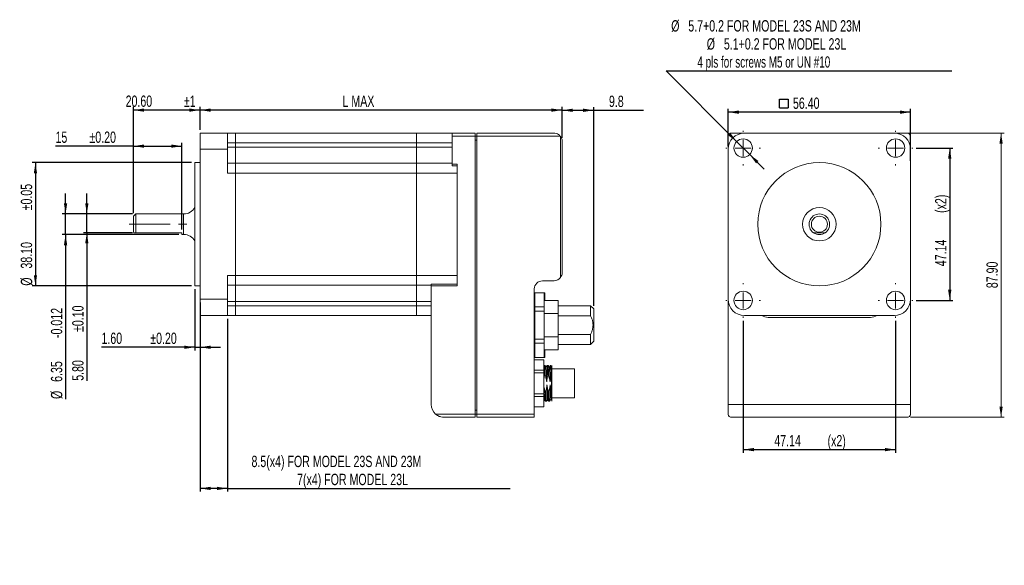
# Model space of a CAD drawing. Header units: millimetres. Extents: x 49 to 353, y 79 to 248.
import ezdxf

# ---------------------------------------------------------------- set-up
doc = ezdxf.new("R2010")
doc.units = ezdxf.units.MM
doc.linetypes.add('CENTERX2', pattern=[20.32, 12.7, -2.54, 2.54, -2.54])
doc.layers.add('FORMAT', color=7, linetype='Continuous')
doc.styles.add('SLDTEXTSTYLE0', font='TXT', dxfattribs={"width": 0.7})
doc.styles.add('SLDTEXTSTYLE1', font='TXT', dxfattribs={"width": 0.651724})
doc.dimstyles.new('SLDDIMSTYLE0', dxfattribs={"dimtxt": 3.506, "dimasz": 3.302, "dimexe": 0, "dimexo": 0.0625, "dimgap": 0.8765, "dimtad": 1, "dimrnd": 1e-09, "dimzin": 4, "dimdsep": 46, "dimtxsty": 'SLDTEXTSTYLE0', "dimsah": 1, "dimcen": 0.09, "dimadec": 0, "dimazin": 1, "dimtfac": 1, "dimtofl": 0, "dimtmove": 0, "dimatfit": 3, "dimfxl": 1, "dimfrac": 2, "dimtolj": 1, "dimtzin": 12, "dimarcsym": 0})
doc.dimstyles.new('SLDDIMSTYLE1', dxfattribs={"dimtxt": 3.506, "dimasz": 3.302, "dimexe": 0, "dimexo": 0.0625, "dimgap": 0.8765, "dimtad": 1, "dimrnd": 1e-09, "dimzin": 12, "dimdsep": 46, "dimtxsty": 'SLDTEXTSTYLE0', "dimsah": 1, "dimcen": 0.09, "dimadec": 0, "dimazin": 3, "dimtfac": 1, "dimtofl": 0, "dimtmove": 0, "dimatfit": 3, "dimfxl": 1, "dimfrac": 2, "dimtolj": 1, "dimtzin": 12, "dimarcsym": 0})
doc.dimstyles.new('SLDDIMSTYLE10', dxfattribs={"dimtxt": 3.506, "dimasz": 3.302, "dimexe": 0, "dimexo": 0.0625, "dimgap": 0.8765, "dimtad": 1, "dimdec": 1, "dimrnd": 1e-09, "dimzin": 12, "dimdsep": 46, "dimtxsty": 'SLDTEXTSTYLE0', "dimsah": 1, "dimcen": 0.09, "dimadec": 0, "dimazin": 3, "dimtfac": 1, "dimtdec": 1, "dimtofl": 0, "dimtmove": 0, "dimatfit": 3, "dimfxl": 1, "dimfrac": 2, "dimtolj": 1, "dimtzin": 12, "dimarcsym": 0})
doc.dimstyles.new('SLDDIMSTYLE2', dxfattribs={"dimtxt": 3.506, "dimasz": 3.302, "dimexe": 0, "dimexo": 0.0625, "dimgap": 0.8765, "dimtad": 0, "dimtih": 1, "dimtoh": 1, "dimrnd": 1e-09, "dimzin": 12, "dimdsep": 46, "dimtxsty": 'SLDTEXTSTYLE0', "dimsah": 1, "dimcen": 0, "dimadec": 0, "dimazin": 3, "dimtfac": 1, "dimtmove": 0, "dimatfit": 3, "dimfxl": 1, "dimfrac": 2, "dimtolj": 1, "dimtzin": 12, "dimarcsym": 0})
doc.dimstyles.new('SLDDIMSTYLE3', dxfattribs={"dimtxt": 3.506, "dimasz": 3.302, "dimexe": 0, "dimexo": 0.0625, "dimgap": 0.8765, "dimtad": 1, "dimdec": 0, "dimrnd": 1e-09, "dimzin": 12, "dimdsep": 46, "dimtxsty": 'SLDTEXTSTYLE0', "dimsah": 1, "dimcen": 0.09, "dimadec": 0, "dimazin": 3, "dimtfac": 1, "dimtdec": 0, "dimtofl": 0, "dimtmove": 0, "dimatfit": 3, "dimfxl": 1, "dimfrac": 2, "dimtolj": 1, "dimtzin": 12, "dimarcsym": 0})
doc.dimstyles.new('SLDDIMSTYLE4', dxfattribs={"dimtxt": 3.506, "dimasz": 3.302, "dimexe": 0, "dimexo": 0.0625, "dimgap": 0.8765, "dimtad": 1, "dimrnd": 1e-09, "dimzin": 12, "dimdsep": 46, "dimtxsty": 'SLDTEXTSTYLE0', "dimsah": 1, "dimcen": 0.09, "dimadec": 0, "dimazin": 3, "dimtol": 1, "dimtp": 1, "dimtm": 1, "dimtfac": 1, "dimtofl": 0, "dimtmove": 0, "dimatfit": 3, "dimfxl": 1, "dimfrac": 2, "dimtolj": 1, "dimtzin": 12, "dimarcsym": 0})
doc.dimstyles.new('SLDDIMSTYLE5', dxfattribs={"dimtxt": 3.506, "dimasz": 3.302, "dimexe": 0, "dimexo": 0.0625, "dimgap": 0.8765, "dimtad": 1, "dimrnd": 1e-09, "dimzin": 12, "dimdsep": 46, "dimtxsty": 'SLDTEXTSTYLE0', "dimsah": 1, "dimcen": 0.09, "dimadec": 0, "dimazin": 3, "dimtol": 1, "dimtp": 0.05, "dimtm": 0.05, "dimtfac": 1, "dimtofl": 0, "dimtmove": 0, "dimatfit": 3, "dimfxl": 1, "dimfrac": 2, "dimtolj": 1, "dimarcsym": 0})
doc.dimstyles.new('SLDDIMSTYLE6', dxfattribs={"dimtxt": 3.506, "dimasz": 3.302, "dimexe": 0, "dimexo": 0.0625, "dimgap": 0.8765, "dimtad": 1, "dimrnd": 1e-09, "dimzin": 12, "dimdsep": 46, "dimtxsty": 'SLDTEXTSTYLE0', "dimsah": 1, "dimcen": 0.09, "dimadec": 0, "dimazin": 3, "dimtol": 1, "dimtp": 0.2, "dimtm": 0.2, "dimtfac": 1, "dimtmove": 0, "dimatfit": 0, "dimfxl": 1, "dimfrac": 2, "dimtolj": 1, "dimtzin": 0, "dimarcsym": 0})
doc.dimstyles.new('SLDDIMSTYLE7', dxfattribs={"dimtxt": 3.506, "dimasz": 3.302, "dimexe": 0, "dimexo": 0.0625, "dimgap": 0.8765, "dimtad": 1, "dimrnd": 1e-09, "dimzin": 12, "dimdsep": 46, "dimtxsty": 'SLDTEXTSTYLE0', "dimsah": 1, "dimcen": 0.09, "dimadec": 0, "dimazin": 3, "dimtfac": 1, "dimtmove": 0, "dimatfit": 0, "dimfxl": 1, "dimfrac": 2, "dimtolj": 1, "dimtzin": 12, "dimarcsym": 0})
doc.dimstyles.new('SLDDIMSTYLE8', dxfattribs={"dimtxt": 3.506, "dimasz": 3.302, "dimexe": 0, "dimexo": 0.0625, "dimgap": 0.8765, "dimtad": 1, "dimrnd": 1e-09, "dimzin": 12, "dimdsep": 46, "dimtxsty": 'SLDTEXTSTYLE0', "dimsah": 1, "dimcen": 0.09, "dimadec": 0, "dimazin": 3, "dimtol": 1, "dimtp": 0.1, "dimtm": 0.1, "dimtfac": 1, "dimtmove": 0, "dimatfit": 0, "dimfxl": 1, "dimfrac": 2, "dimtolj": 1, "dimtzin": 0, "dimarcsym": 0})
doc.dimstyles.new('SLDDIMSTYLE9', dxfattribs={"dimtxt": 3.506, "dimasz": 3.302, "dimexe": 0, "dimexo": 0.0625, "dimgap": 0.8765, "dimtad": 1, "dimrnd": 1e-09, "dimzin": 12, "dimdsep": 46, "dimtxsty": 'SLDTEXTSTYLE0', "dimsah": 1, "dimcen": 0.09, "dimadec": 0, "dimazin": 3, "dimtol": 1, "dimtp": 0.2, "dimtm": 0.2, "dimtfac": 1, "dimtofl": 0, "dimtmove": 0, "dimatfit": 3, "dimfxl": 1, "dimfrac": 2, "dimtolj": 1, "dimtzin": 0, "dimarcsym": 0})

# ---------------------------------------------------------------- blocks, each defined once
blk = doc.blocks.new('SW_SYMBOL_MOD_BOX')
at = {"layer": 'FORMAT', "color": 0}
for p, q in [((200, 200), (200, 800)), ((200, 800), (800, 800)), ((800, 800), (800, 200)), ((200, 200), (800, 200))]:
    blk.add_line(p, q, dxfattribs=at)
blk = doc.blocks.new('_D')
at = {"layer": 'FORMAT'}
for p, q in [((267.91, 208.44), (267.91, 219.91)), ((324.31, 203.85), (324.31, 219.91)), ((324.31, 218.91), (267.91, 218.91))]:
    blk.add_line(p, q, dxfattribs=at)
for points in [[(267.91, 218.91), (271.21, 218.4), (271.21, 219.42)], [(324.31, 218.91), (321.01, 219.42), (321.01, 218.4)]]:
    blk.add_solid(points, dxfattribs=at)
at = {"layer": 'FORMAT', "xscale": 0.004453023, "yscale": 0.004453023, "zscale": 0.004453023}
blk.add_blockref('SW_SYMBOL_MOD_BOX', (282.92, 219.38), dxfattribs=at)
at = {"layer": 'FORMAT', "insert": (287.94, 223.44, 37.55), "char_height": 3.506, "attachment_point": 1, "style": 'SLDTEXTSTYLE0'}
blk.add_mtext('56.40', dxfattribs=at)
blk = doc.blocks.new('_D_1')
at = {"layer": 'FORMAT'}
for p, q in [((272.54, 154.32), (272.54, 113.54)), ((319.68, 154.32), (319.68, 113.54)), ((272.54, 114.54), (319.68, 114.54))]:
    blk.add_line(p, q, dxfattribs=at)
for points in [[(272.54, 114.54), (275.84, 114.03), (275.84, 115.05)], [(319.68, 114.54), (316.38, 115.05), (316.38, 114.03)]]:
    blk.add_solid(points, dxfattribs=at)
at = {"layer": 'FORMAT', "char_height": 3.506, "attachment_point": 1, "style": 'SLDTEXTSTYLE0'}
for s, insert in [('47.14', (282.17, 119.06, 37.55)), ('(x2)', (298.64, 119.06, 37.55))]:
    blk.add_mtext(s, dxfattribs=dict(at, insert=insert))
blk = doc.blocks.new('_D_2')
at = {"layer": 'FORMAT'}
for p, q in [((326.03, 207.81), (337.43, 207.81)), ((336.43, 207.81), (336.43, 160.67)), ((326.03, 160.67), (337.43, 160.67))]:
    blk.add_line(p, q, dxfattribs=at)
for points in [[(336.43, 207.81), (335.92, 204.51), (336.94, 204.51)], [(336.43, 160.67), (336.94, 163.97), (335.92, 163.97)]]:
    blk.add_solid(points, dxfattribs=at)
at = {"layer": 'FORMAT', "char_height": 3.506, "attachment_point": 1, "rotation": 90, "style": 'SLDTEXTSTYLE0'}
for s, insert in [('(x2)', (331.91, 187.75, 37.55)), ('47.14', (331.91, 171.27, 37.55))]:
    blk.add_mtext(s, dxfattribs=dict(at, insert=insert))
blk = doc.blocks.new('_D_3')
at = {"layer": 'FORMAT'}
for p, q in [((270.52, 209.83), (248.69, 231.66)), ((248.69, 231.66), (337.06, 231.66)), ((274.55, 205.8), (270.52, 209.83)), ((274.55, 205.8), (279.04, 201.31))]:
    blk.add_line(p, q, dxfattribs=at)
for points in [[(270.52, 209.83), (268.55, 212.52), (267.83, 211.8)], [(274.55, 205.8), (276.53, 203.1), (277.25, 203.82)]]:
    blk.add_solid(points, dxfattribs=at)
at = {"layer": 'FORMAT', "char_height": 3.506, "attachment_point": 1}
for s, insert, style in [('%%c', (250.28, 247.35, 37.55), 'SLDTEXTSTYLE0'), ('5.7+0.2 FOR MODEL 23S AND 23M', (255.57, 247.36, 37.55), 'SLDTEXTSTYLE0'), ('%%c', (261.28, 241.76, 37.55), 'SLDTEXTSTYLE0'), ('5.1+0.2 FOR MODEL 23L', (266.57, 241.77, 37.55), 'SLDTEXTSTYLE0'), ('4 pls for screws M5 or UN #10', (258.38, 236.18, 37.55), 'SLDTEXTSTYLE1')]:
    blk.add_mtext(s, dxfattribs=dict(at, insert=insert, style=style))
blk = doc.blocks.new('_D_4')
at = {"color": 7, "linetype": 'Continuous', "lineweight": 0}
for p, q in [((315.72, 212.44), (353.31, 212.44)), ((352.31, 212.44), (352.31, 124.54)), ((324.31, 124.54), (353.31, 124.54))]:
    blk.add_line(p, q, dxfattribs=at)
for points in [[(352.31, 212.44), (351.8, 209.14), (352.82, 209.14)], [(352.31, 124.54), (352.82, 127.84), (351.8, 127.84)]]:
    blk.add_solid(points, dxfattribs=at)
at = {"color": 7, "linetype": 'Continuous', "lineweight": 0, "insert": (347.79, 164.47, 37.55), "char_height": 3.506, "attachment_point": 1, "rotation": 90, "style": 'SLDTEXTSTYLE0'}
blk.add_mtext('87.90', dxfattribs=at)
blk = doc.blocks.new('SW_CENTERMARKSYMBOL_0')
at = {"color": 0, "linetype": 'Continuous', "lineweight": 0}
for p, q in [((0, 5), (0, 5.35)), ((-5, 0), (-5.35, 0)), ((0, 0), (-2.5, 0)), ((0, 0), (0, 2.5)), ((0, 0), (0, -2.5)), ((0, 0), (2.5, 0)), ((5, 0), (5.35, 0)), ((0, -5), (0, -5.35))]:
    blk.add_line(p, q, dxfattribs=at)
blk = doc.blocks.new('SW_CENTERMARKSYMBOL_1')
at = {"color": 0, "linetype": 'Continuous', "lineweight": 0}
for p, q in [((0, 5), (0, 5.35)), ((-5, 0), (-5.35, 0)), ((0, 0), (-2.5, 0)), ((0, 0), (0, 2.5)), ((0, 0), (0, -2.5)), ((0, 0), (2.5, 0)), ((5, 0), (5.35, 0)), ((0, -5), (0, -5.35))]:
    blk.add_line(p, q, dxfattribs=at)
blk = doc.blocks.new('SW_CENTERMARKSYMBOL_2')
at = {"color": 0, "linetype": 'Continuous', "lineweight": 0}
for p, q in [((0, 5), (0, 5.35)), ((-5, 0), (-5.35, 0)), ((0, 0), (-2.5, 0)), ((0, 0), (0, 2.5)), ((0, 0), (0, -2.5)), ((0, 0), (2.5, 0)), ((5, 0), (5.35, 0)), ((0, -5), (0, -5.35))]:
    blk.add_line(p, q, dxfattribs=at)
blk = doc.blocks.new('SW_CENTERMARKSYMBOL_3')
at = {"color": 0, "linetype": 'Continuous', "lineweight": 0}
for p, q in [((0, 5), (0, 5.35)), ((-5, 0), (-5.35, 0)), ((0, 0), (-2.5, 0)), ((0, 0), (0, 2.5)), ((0, 0), (0, -2.5)), ((0, 0), (2.5, 0)), ((5, 0), (5.35, 0)), ((0, -5), (0, -5.35))]:
    blk.add_line(p, q, dxfattribs=at)
blk = doc.blocks.new('_D_5')
at = {"layer": 'FORMAT'}
for p, q in [((104.55, 213.44), (104.55, 220.54)), ((216.55, 219.54), (104.55, 219.54)), ((216.55, 210.94), (216.55, 220.54))]:
    blk.add_line(p, q, dxfattribs=at)
for points in [[(104.55, 219.54), (107.85, 219.04), (107.85, 220.05)], [(216.55, 219.54), (213.25, 220.05), (213.25, 219.04)]]:
    blk.add_solid(points, dxfattribs=at)
at = {"layer": 'FORMAT', "insert": (148.63, 224.06, 0.1), "char_height": 3.506, "attachment_point": 1, "style": 'SLDTEXTSTYLE0'}
blk.add_mtext('L MAX', dxfattribs=at)
blk = doc.blocks.new('_D_6')
at = {"layer": 'FORMAT'}
for p, q in [((83.95, 187.72), (83.95, 220.54)), ((104.55, 219.54), (83.95, 219.54)), ((104.55, 213.44), (104.55, 220.54))]:
    blk.add_line(p, q, dxfattribs=at)
for points in [[(83.95, 219.54), (87.25, 219.04), (87.25, 220.05)], [(104.55, 219.54), (101.25, 220.05), (101.25, 219.04)]]:
    blk.add_solid(points, dxfattribs=at)
at = {"layer": 'FORMAT', "char_height": 3.506, "attachment_point": 1, "style": 'SLDTEXTSTYLE0'}
for s, insert in [('20.60', (81.54, 224.06, 0.1)), ('±1', (99.56, 224.06, 0.1))]:
    blk.add_mtext(s, dxfattribs=dict(at, insert=insert))
blk = doc.blocks.new('_D_7')
at = {"layer": 'FORMAT'}
for p, q in [((101.95, 203.29), (52.65, 203.29)), ((53.65, 203.29), (53.65, 165.19)), ((101.95, 165.19), (52.65, 165.19))]:
    blk.add_line(p, q, dxfattribs=at)
for points in [[(53.65, 203.29), (53.14, 199.99), (54.15, 199.99)], [(53.65, 165.19), (54.15, 168.49), (53.14, 168.49)]]:
    blk.add_solid(points, dxfattribs=at)
at = {"layer": 'FORMAT', "char_height": 3.506, "attachment_point": 1, "rotation": 90, "style": 'SLDTEXTSTYLE0'}
for s, insert in [('±0.05', (49.11, 188.54, 0.1)), ('38.10', (49.11, 170.53, 0.1)), ('%%c', (49.13, 165.23, 0.1))]:
    blk.add_mtext(s, dxfattribs=dict(at, insert=insert))
blk = doc.blocks.new('_D_8')
at = {"layer": 'FORMAT'}
for p, q in [((102.95, 164.19), (102.95, 145.2)), ((104.55, 160.04), (104.55, 145.2)), ((102.95, 146.2), (74.07, 146.2)), ((102.95, 146.2), (104.55, 146.2)), ((104.55, 146.2), (110.9, 146.2))]:
    blk.add_line(p, q, dxfattribs=at)
for points in [[(102.95, 146.2), (99.65, 146.71), (99.65, 145.69)], [(104.55, 146.2), (107.85, 145.69), (107.85, 146.71)]]:
    blk.add_solid(points, dxfattribs=at)
at = {"layer": 'FORMAT', "char_height": 3.506, "attachment_point": 1, "style": 'SLDTEXTSTYLE0'}
for s, insert in [('1.60', (74.07, 150.72, 0.1)), ('±0.20', (89.16, 150.72, 0.1))]:
    blk.add_mtext(s, dxfattribs=dict(at, insert=insert))
blk = doc.blocks.new('_D_9')
at = {"layer": 'FORMAT'}
for p, q in [((104.55, 155.04), (104.55, 101.54)), ((113.05, 155.04), (113.05, 101.54)), ((113.05, 102.54), (104.55, 102.54)), ((113.05, 102.54), (200.5, 102.54))]:
    blk.add_line(p, q, dxfattribs=at)
for points in [[(104.55, 102.54), (107.85, 102.03), (107.85, 103.05)], [(113.05, 102.54), (109.75, 103.05), (109.75, 102.03)]]:
    blk.add_solid(points, dxfattribs=at)
at = {"layer": 'FORMAT', "char_height": 3.506, "attachment_point": 1, "style": 'SLDTEXTSTYLE0'}
for s, insert in [('8.5(x4) FOR MODEL 23S AND 23M', (120.47, 112.64, 0.1)), ('7(x4) FOR MODEL 23L', (134.57, 107.06, 0.1))]:
    blk.add_mtext(s, dxfattribs=dict(at, insert=insert))
blk = doc.blocks.new('_D_10')
at = {"layer": 'FORMAT'}
for p, q in [((62.96, 187.42), (62.96, 193.77)), ((83.65, 187.42), (61.96, 187.42)), ((62.96, 181.07), (62.96, 187.42)), ((97.95, 181.07), (61.96, 181.07)), ((62.96, 181.07), (62.96, 130.19))]:
    blk.add_line(p, q, dxfattribs=at)
for points in [[(62.96, 187.42), (63.47, 190.72), (62.45, 190.72)], [(62.96, 181.07), (62.45, 177.76), (63.47, 177.76)]]:
    blk.add_solid(points, dxfattribs=at)
at = {"layer": 'FORMAT', "char_height": 3.506, "attachment_point": 1, "rotation": 90, "style": 'SLDTEXTSTYLE0'}
for s, insert in [('-0.012', (58.43, 149.05, 0.1)), ('6.35', (58.43, 135.49, 0.1)), ('%%c', (58.44, 130.19, 0.1))]:
    blk.add_mtext(s, dxfattribs=dict(at, insert=insert))
blk = doc.blocks.new('_D_11')
at = {"layer": 'FORMAT'}
for p, q in [((69.54, 187.42), (69.54, 193.77)), ((83.65, 187.42), (68.54, 187.42)), ((69.54, 181.62), (69.54, 187.42)), ((83.65, 181.62), (68.54, 181.62)), ((69.54, 181.62), (69.54, 135.83))]:
    blk.add_line(p, q, dxfattribs=at)
for points in [[(69.54, 187.42), (70.04, 190.72), (69.03, 190.72)], [(69.54, 181.62), (69.03, 178.31), (70.04, 178.31)]]:
    blk.add_solid(points, dxfattribs=at)
at = {"layer": 'FORMAT', "char_height": 3.506, "attachment_point": 1, "rotation": 90, "style": 'SLDTEXTSTYLE0'}
for s, insert in [('±0.10', (65.02, 150.93, 0.1)), ('5.80', (65.02, 135.83, 0.1))]:
    blk.add_mtext(s, dxfattribs=dict(at, insert=insert))
blk = doc.blocks.new('_D_12')
at = {"layer": 'FORMAT'}
for p, q in [((83.95, 208.4), (59.85, 208.4)), ((83.95, 187.72), (83.95, 209.4)), ((83.95, 208.4), (98.95, 208.4)), ((98.95, 182.62), (98.95, 209.4))]:
    blk.add_line(p, q, dxfattribs=at)
for points in [[(83.95, 208.4), (87.25, 207.9), (87.25, 208.91)], [(98.95, 208.4), (95.65, 208.91), (95.65, 207.9)]]:
    blk.add_solid(points, dxfattribs=at)
at = {"layer": 'FORMAT', "char_height": 3.506, "attachment_point": 1, "style": 'SLDTEXTSTYLE0'}
for s, insert in [('±0.20', (70.36, 212.92, 0.1)), ('15', (59.85, 212.92, 0.1))]:
    blk.add_mtext(s, dxfattribs=dict(at, insert=insert))
blk = doc.blocks.new('_D_13')
at = {"layer": 'FORMAT'}
for p, q in [((216.55, 210.94), (216.55, 220.49)), ((216.55, 219.49), (226.35, 219.49)), ((226.35, 159.04), (226.35, 220.49)), ((226.35, 219.49), (241.67, 219.49))]:
    blk.add_line(p, q, dxfattribs=at)
for points in [[(216.55, 219.49), (219.85, 218.98), (219.85, 220)], [(226.35, 219.49), (223.05, 220), (223.05, 218.98)]]:
    blk.add_solid(points, dxfattribs=at)
at = {"layer": 'FORMAT', "insert": (231.03, 224.01, 0.1), "char_height": 3.506, "attachment_point": 1, "style": 'SLDTEXTSTYLE0'}
blk.add_mtext('9.8', dxfattribs=at)

msp = doc.modelspace()

# ---------------------------------------------------------------- linework, layer by layer
at = {"color": 7, "linetype": 'Continuous', "lineweight": 15}
for p, q in [((104.548, 207.441), (104.548, 212.441)), ((104.548, 212.441), (113.048, 212.441)), ((113.048, 212.441), (113.048, 207.441)), ((113.048, 212.441), (115.548, 212.441)), ((115.548, 212.441), (171.548, 212.441)), ((115.548, 212.441), (115.548, 209.441)), ((171.548, 209.441), (171.548, 212.441)), ((182.548, 212.441), (171.548, 212.441)), ((182.548, 212.441), (189.648, 212.441)), ((182.548, 211.441), (182.548, 212.441)), ((182.548, 202.853), (182.548, 211.441)), ((189.648, 211.441), (182.548, 211.441)), ((189.648, 212.441), (189.648, 211.441)), ((189.648, 211.491), (190.148, 211.491)), ((189.648, 211.441), (189.648, 125.541)), ((190.148, 212.441), (214.048, 212.441)), ((190.148, 211.441), (190.148, 212.441)), ((216.048, 211.441), (190.148, 211.441)), ((190.148, 125.541), (190.148, 211.441)), ((216.048, 167.741), (216.048, 211.441)), ((267.909, 211.441), (267.909, 207.441)), ((272.909, 212.441), (268.909, 212.441)), ((272.909, 212.441), (319.309, 212.441)), ((323.309, 212.441), (319.309, 212.441)), ((324.309, 207.441), (324.309, 211.441)), ((104.548, 207.441), (104.548, 161.041)), ((113.048, 207.441), (104.548, 207.441)), ((113.048, 209.441), (115.548, 209.441)), ((113.048, 208.091), (115.548, 208.091)), ((113.048, 200.091), (113.048, 207.441)), ((115.548, 209.441), (171.548, 209.441)), ((115.548, 209.441), (115.548, 208.091)), ((115.548, 208.091), (171.548, 208.091)), ((115.548, 208.091), (115.548, 203.091)), ((171.548, 208.091), (171.548, 209.441)), ((171.548, 203.091), (171.548, 208.091)), ((216.548, 209.941), (216.548, 169.241)), ((267.909, 161.041), (267.909, 207.441)), ((324.309, 207.441), (324.309, 161.041)), ((104.548, 203.291), (102.948, 203.291)), ((102.948, 165.191), (102.948, 203.291)), ((113.048, 203.091), (115.548, 203.091)), ((115.548, 203.091), (171.548, 203.091)), ((115.548, 203.091), (115.548, 200.091)), ((171.548, 200.091), (171.548, 203.091)), ((182.548, 203.091), (171.548, 203.091)), ((182.548, 202.853), (184.048, 202.853)), ((182.548, 202.353), (182.548, 202.853)), ((182.548, 202.353), (184.048, 202.353)), ((184.048, 202.853), (184.048, 165.244)), ((113.048, 200.091), (115.548, 200.091)), ((115.548, 200.091), (171.548, 200.091)), ((115.548, 200.091), (115.548, 168.391)), ((171.548, 200.091), (171.548, 168.391)), ((184.048, 200.091), (171.548, 200.091)), ((184.048, 200.091), (184.048, 168.391)), ((84.648, 187.416), (83.948, 186.716)), ((83.948, 181.766), (83.948, 186.716)), ((99.488, 187.416), (84.648, 187.416)), ((84.648, 187.416), (84.648, 181.616)), ((83.948, 181.766), (84.098, 181.616)), ((84.648, 181.616), (98.948, 181.616)), ((98.948, 181.066), (98.948, 181.616)), ((98.948, 181.066), (99.488, 181.066)), ((113.048, 168.391), (115.548, 168.391)), ((113.048, 161.041), (113.048, 168.391)), ((115.548, 168.391), (171.548, 168.391)), ((115.548, 168.391), (115.548, 165.391)), ((171.548, 165.391), (171.548, 168.391)), ((184.048, 168.391), (171.548, 168.391)), ((102.948, 165.191), (104.548, 165.191)), ((113.048, 165.391), (115.548, 165.391)), ((115.548, 165.391), (171.548, 165.391)), ((115.548, 165.391), (115.548, 160.391)), ((171.548, 160.391), (171.548, 165.391)), ((176.048, 165.391), (171.548, 165.391)), ((184.048, 165.744), (176.048, 165.744)), ((176.048, 165.744), (176.048, 165.244)), ((176.048, 165.244), (184.048, 165.244)), ((176.048, 165.244), (176.048, 128.541)), ((210.448, 166.741), (214.048, 166.741)), ((207.948, 125.541), (207.948, 164.241)), ((208.153, 161.691), (207.948, 161.691)), ((210.953, 163.041), (208.153, 163.041)), ((208.153, 163.041), (208.153, 163.014)), ((208.153, 163.014), (210.953, 163.014)), ((208.153, 163.014), (208.153, 158.655)), ((211.153, 163.041), (210.953, 163.041)), ((210.953, 163.041), (210.953, 163.014)), ((210.953, 163.014), (211.153, 163.014)), ((210.953, 163.014), (210.953, 158.655)), ((211.153, 163.041), (211.153, 163.014)), ((211.153, 163.014), (211.153, 160.641)), ((104.548, 161.041), (113.048, 161.041)), ((104.548, 156.041), (104.548, 161.041)), ((113.048, 161.041), (113.048, 156.041)), ((113.048, 160.391), (115.548, 160.391)), ((113.048, 159.041), (115.548, 159.041)), ((115.548, 160.391), (171.548, 160.391)), ((115.548, 160.391), (115.548, 159.041)), ((115.548, 159.041), (171.548, 159.041)), ((115.548, 159.041), (115.548, 156.041)), ((171.548, 159.041), (171.548, 160.391)), ((171.548, 156.041), (171.548, 159.041)), ((210.953, 158.655), (208.153, 158.655)), ((208.153, 158.655), (208.153, 157.4)), ((215.353, 160.641), (210.953, 160.641)), ((210.953, 158.655), (210.953, 157.4)), ((215.353, 156.628), (215.353, 160.641)), ((225.353, 159.041), (215.353, 159.041)), ((226.353, 158.041), (225.353, 159.041)), ((225.353, 155.945), (225.353, 159.041)), ((267.909, 161.041), (267.909, 128.541)), ((324.309, 161.041), (324.309, 128.541)), ((113.048, 156.041), (104.548, 156.041)), ((113.048, 156.041), (115.548, 156.041)), ((115.548, 156.041), (171.548, 156.041)), ((176.048, 156.041), (171.548, 156.041)), ((208.153, 157.4), (210.953, 157.4)), ((208.153, 157.4), (208.153, 148.682)), ((210.953, 157.4), (210.953, 148.682)), ((210.953, 156.628), (215.353, 156.628)), ((215.353, 156.628), (215.353, 149.453)), ((215.353, 155.945), (225.353, 155.945)), ((226.353, 158.041), (226.353, 148.041)), ((319.309, 156.041), (272.909, 156.041)), ((280.259, 155.441), (311.959, 155.441)), ((215.353, 149.453), (210.953, 149.453)), ((215.353, 150.136), (225.353, 150.136)), ((215.353, 145.441), (215.353, 149.453)), ((225.353, 147.041), (225.353, 150.136)), ((210.953, 148.682), (208.153, 148.682)), ((208.153, 148.682), (208.153, 147.426)), ((208.153, 147.426), (210.953, 147.426)), ((208.153, 147.426), (208.153, 143.067)), ((210.953, 148.682), (210.953, 147.426)), ((210.953, 147.426), (210.953, 143.067)), ((215.353, 147.041), (225.353, 147.041)), ((225.353, 147.041), (226.353, 148.041)), ((207.948, 144.391), (208.153, 144.391)), ((210.953, 145.441), (215.353, 145.441)), ((211.153, 145.441), (211.153, 143.067)), ((210.903, 142.291), (207.948, 142.291)), ((210.903, 142.275), (207.948, 142.275)), ((210.953, 143.067), (208.153, 143.067)), ((208.153, 143.067), (208.153, 143.041)), ((208.153, 143.041), (210.953, 143.041)), ((210.903, 142.275), (210.903, 142.291)), ((210.903, 139.064), (210.903, 142.275)), ((211.179, 140.541), (210.903, 140.541)), ((211.153, 143.067), (210.953, 143.067)), ((210.953, 143.067), (210.953, 143.041)), ((210.953, 143.041), (211.153, 143.041)), ((211.153, 143.067), (211.153, 143.041)), ((212.179, 140.541), (211.895, 140.541)), ((213.057, 140.541), (212.895, 140.541)), ((213.375, 139.701), (213.057, 140.541)), ((213.057, 140.541), (213.057, 137.917)), ((213.403, 140.541), (213.375, 140.541)), ((213.375, 137.332), (213.375, 140.541)), ((213.403, 137.332), (213.403, 140.541)), ((207.948, 139.064), (210.903, 139.064)), ((210.903, 138.252), (207.948, 138.252)), ((210.903, 138.252), (210.903, 139.064)), ((210.903, 131.829), (210.903, 138.252)), ((211.076, 137.332), (211.36, 137.332)), ((212.077, 137.332), (212.36, 137.332)), ((213.057, 137.917), (213.064, 137.284)), ((213.375, 137.332), (213.403, 137.332)), ((213.375, 132.749), (213.375, 137.332)), ((220.403, 139.541), (213.403, 139.541)), ((213.403, 132.749), (213.403, 137.332)), ((220.403, 130.541), (220.403, 139.541)), ((207.948, 131.829), (210.903, 131.829)), ((210.903, 131.017), (207.948, 131.017)), ((210.903, 131.017), (210.903, 131.829)), ((210.903, 127.806), (210.903, 131.017)), ((211.497, 132.749), (211.214, 132.749)), ((212.497, 132.749), (212.214, 132.749)), ((213.375, 132.749), (213.403, 132.749)), ((213.375, 129.585), (213.375, 132.749)), ((213.403, 129.541), (213.403, 132.749)), ((210.903, 129.81), (211.069, 130.012)), ((211.395, 129.541), (211.679, 129.541)), ((212.395, 129.541), (212.679, 129.541)), ((212.689, 129.559), (212.686, 129.546)), ((213.064, 130.02), (213.167, 129.87)), ((213.183, 129.872), (213.375, 130.38)), ((213.375, 129.585), (213.395, 129.558)), ((213.395, 129.541), (213.403, 129.541)), ((213.403, 130.541), (220.403, 130.541)), ((267.909, 125.541), (267.909, 128.541)), ((267.909, 128.541), (324.309, 128.541)), ((324.309, 128.541), (324.309, 125.541)), ((177.402, 125.541), (189.648, 125.541)), ((189.648, 125.541), (189.648, 124.541)), ((190.148, 125.491), (189.648, 125.491)), ((190.148, 125.541), (207.948, 125.541)), ((190.148, 124.541), (190.148, 125.541)), ((207.948, 127.806), (210.903, 127.806)), ((207.948, 127.791), (210.903, 127.791)), ((207.948, 124.541), (207.948, 125.541)), ((210.903, 127.791), (210.903, 127.806)), ((189.648, 124.541), (180.048, 124.541)), ((207.948, 124.541), (190.148, 124.541)), ((323.309, 124.541), (268.909, 124.541))]:
    msp.add_line(p, q, dxfattribs=at)
at = {"color": 8, "linetype": 'Continuous', "lineweight": 15}
for p, q in [((190.148, 210.291), (189.648, 210.291)), ((182.548, 209.441), (171.548, 209.441)), ((182.548, 208.091), (171.548, 208.091)), ((99.488, 187.416), (99.488, 184.241)), ((99.488, 184.241), (99.488, 181.066)), ((176.048, 160.391), (171.548, 160.391)), ((176.048, 159.041), (171.548, 159.041)), ((189.648, 126.691), (190.148, 126.691))]:
    msp.add_line(p, q, dxfattribs=at)
at = {"color": 7, "linetype": 'CENTERX2', "lineweight": 0}
msp.add_line((82.648, 184.241), (101.488, 184.241), dxfattribs=at)
at = {"color": 7, "linetype": 'Continuous', "lineweight": 15}
for centre, radius in [((272.539, 207.811), 2.85), ((319.679, 207.811), 2.85), ((296.109, 184.241), 19.05), ((296.109, 184.241), 5.173), ((296.109, 184.241), 2.475), ((272.539, 160.671), 2.85), ((319.679, 160.671), 2.85)]:
    msp.add_circle(centre, radius, dxfattribs=at)
for centre, radius, start, end in [((272.909, 207.441), 5, 90, 180), ((268.909, 211.441), 1, 90, 180), ((319.309, 207.441), 5, 0, 90), ((323.309, 211.441), 1, 0, 90), ((99.488, 191.411), 3.995, 270, 330), ((296.109, 184.241), 3.175, 304.23148, 235.76852), ((99.488, 177.07), 3.995, 30, 90), ((296.109, 184.241), 3.175, 235.76852, 304.23148), ((214.048, 169.241), 2.5, 270, 323.1301), ((210.448, 164.241), 2.5, 90, 180), ((272.909, 161.041), 5, 180, 270), ((319.309, 161.041), 5, 270, 0), ((280.259, 159.041), 3.6, 236.44269, 270), ((311.959, 159.041), 3.6, 270, 303.55731), ((180.048, 128.541), 4, 180, 228.59038)]:
    msp.add_arc(centre, radius, start, end, dxfattribs=at)
for points, knots in [([(216.048, 211.441), (215.937, 211.57), (215.671, 211.883), (215.073, 212.263), (214.504, 212.421), (214.133, 212.441), (214.05, 212.441), (214.048, 212.441)], [0, 0, 0, 0, 0.1992994, 0.4826883, 0.8843498, 0.9960742, 1, 1, 1, 1]), ([(216.048, 211.441), (216.134, 211.31), (216.362, 210.967), (216.515, 210.454), (216.547, 210.083), (216.548, 209.944), (216.548, 209.941)], [0, 0, 0, 0, 0.27715517, 0.73005356, 0.99408625, 1, 1, 1, 1]), ([(84.648, 181.616), (84.533, 181.616), (84.276, 181.616), (84.064, 181.616), (84.114, 181.616), (84.121, 181.616)], [0, 0, 0, 0, 0.4093917, 0.911888, 1, 1, 1, 1]), ([(297.895, 181.616), (297.667, 181.616), (297.16, 181.616), (296.283, 181.616), (295.266, 181.616), (294.653, 181.616), (294.323, 181.616)], [0, 0, 0, 0, 0.20448579, 0.45547608, 0.70650446, 1, 1, 1, 1]), ([(216.548, 169.241), (216.548, 169.238), (216.547, 169.099), (216.515, 168.727), (216.362, 168.214), (216.134, 167.871), (216.048, 167.741)], [0, 0, 0, 0, 0.0059137, 0.2699461, 0.7228456, 1, 1, 1, 1]), ([(225.353, 150.136), (225.471, 150.396), (225.738, 150.98), (226.017, 151.942), (226.14, 152.995), (226.036, 154.037), (225.769, 155.025), (225.49, 155.642), (225.353, 155.945)], [0, 0, 0, 0, 0.1418757, 0.3184595, 0.4946615, 0.664571, 0.8347995, 1, 1, 1, 1]), ([(210.895, 140.541), (210.907, 140.515), (210.927, 140.469), (210.957, 140.147), (210.985, 139.726), (211.012, 139.162), (211.041, 138.392), (211.063, 137.724), (211.076, 137.332)], [0, 0, 0, 0, 0.1956769, 0.3415213, 0.4915954, 0.6374397, 0.787514, 1, 1, 1, 1]), ([(211.36, 137.332), (211.347, 137.715), (211.325, 138.367), (211.297, 139.135), (211.27, 139.7), (211.242, 140.132), (211.211, 140.466), (211.191, 140.513), (211.179, 140.541)], [0, 0, 0, 0, 0.2076635, 0.3534955, 0.5035561, 0.6493906, 0.7994537, 1, 1, 1, 1]), ([(211.575, 140.061), (211.51, 140.141), (211.379, 140.299), (211.249, 140.458), (211.184, 140.538)], [0, 0, 0, 0, 0.4999868, 1, 1, 1, 1]), ([(211.889, 140.536), (211.835, 140.457), (211.728, 140.301), (211.621, 140.145), (211.569, 140.069)], [0, 0, 0, 0, 0.509535, 1, 1, 1, 1]), ([(211.889, 140.514), (211.891, 140.524), (211.905, 140.59), (211.927, 140.448), (211.957, 140.152), (211.985, 139.724), (212.012, 139.162), (212.041, 138.392), (212.063, 137.724), (212.077, 137.332)], [0, 0, 0, 0, 0.034032, 0.2230497, 0.3639307, 0.5088974, 0.6497784, 0.7947453, 1, 1, 1, 1]), ([(212.36, 137.332), (212.347, 137.715), (212.325, 138.367), (212.297, 139.135), (212.27, 139.7), (212.242, 140.132), (212.211, 140.466), (212.191, 140.513), (212.179, 140.541)], [0, 0, 0, 0, 0.2076635, 0.3534955, 0.5035561, 0.6493907, 0.7994538, 1, 1, 1, 1]), ([(212.575, 140.061), (212.51, 140.141), (212.379, 140.299), (212.249, 140.458), (212.184, 140.538)], [0, 0, 0, 0, 0.4999944, 1, 1, 1, 1]), ([(212.889, 140.536), (212.835, 140.457), (212.728, 140.301), (212.621, 140.145), (212.569, 140.069)], [0, 0, 0, 0, 0.5095386, 1, 1, 1, 1]), ([(212.889, 140.514), (212.891, 140.524), (212.905, 140.59), (212.927, 140.448), (212.957, 140.152), (212.985, 139.724), (213.012, 139.162), (213.035, 138.551), (213.05, 138.103), (213.057, 137.917)], [0, 0, 0, 0, 0.0378892, 0.2483303, 0.4051789, 0.5665764, 0.7234249, 0.8848225, 1, 1, 1, 1]), ([(211.076, 137.332), (211.027, 137.135), (210.956, 136.852), (210.915, 136.564), (210.903, 136.477)], [0, 0, 0, 0, 0.6985877, 1, 1, 1, 1]), ([(211.804, 135.532), (211.774, 135.746), (211.715, 136.159), (211.56, 136.76), (211.427, 137.141), (211.36, 137.332)], [0, 0, 0, 0, 0.3483577, 0.673274, 1, 1, 1, 1]), ([(211.804, 135.532), (211.794, 135.857), (211.773, 136.51), (211.739, 137.476), (211.704, 138.378), (211.67, 139.156), (211.632, 139.711), (211.6, 140.016), (211.582, 140.027), (211.575, 140.03)], [0, 0, 0, 0, 0.1364618, 0.2742521, 0.4331839, 0.5897846, 0.7499791, 0.9102239, 1, 1, 1, 1]), ([(212.077, 137.332), (212.029, 137.134), (211.935, 136.74), (211.841, 136.139), (211.816, 135.735), (211.804, 135.532)], [0, 0, 0, 0, 0.3344366, 0.6662748, 1, 1, 1, 1]), ([(212.804, 135.532), (212.774, 135.746), (212.715, 136.159), (212.56, 136.76), (212.427, 137.141), (212.36, 137.332)], [0, 0, 0, 0, 0.3483577, 0.673274, 1, 1, 1, 1]), ([(212.804, 135.532), (212.789, 136.003), (212.762, 136.855), (212.721, 137.949), (212.686, 138.81), (212.65, 139.485), (212.612, 139.9), (212.588, 140.086), (212.575, 140.058), (212.575, 140.056)], [0, 0, 0, 0, 0.198026, 0.3584477, 0.515291, 0.6741158, 0.8349809, 0.9936748, 1, 1, 1, 1]), ([(213.064, 137.284), (213.018, 137.086), (212.928, 136.7), (212.839, 136.114), (212.816, 135.727), (212.804, 135.532)], [0, 0, 0, 0, 0.3436755, 0.6709742, 1, 1, 1, 1]), ([(213.109, 133.104), (213.178, 133.75), (213.326, 135.144), (213.156, 136.537), (213.064, 137.284)], [0, 0, 0, 0, 0.4630774, 1, 1, 1, 1]), ([(220.403, 137.864), (220.403, 137.515), (220.403, 136.818), (220.403, 135.486), (220.403, 134.126), (220.403, 132.869), (220.403, 131.952), (220.403, 131.586), (220.403, 131.441)], [0, 0, 0, 0, 0.1766971, 0.3533948, 0.530092, 0.7067894, 0.8834867, 1, 1, 1, 1]), ([(210.903, 134.055), (210.907, 134.018), (210.939, 133.778), (211.041, 133.341), (211.156, 132.947), (211.214, 132.749)], [0, 0, 0, 0, 0.0826776, 0.5403581, 1, 1, 1, 1]), ([(211.497, 132.749), (211.558, 132.956), (211.673, 133.353), (211.788, 133.955), (211.819, 134.351), (211.834, 134.549)], [0, 0, 0, 0, 0.3523933, 0.6749628, 1, 1, 1, 1]), ([(211.834, 134.549), (211.859, 134.347), (211.909, 133.942), (212.039, 133.341), (212.155, 132.947), (212.214, 132.749)], [0, 0, 0, 0, 0.3311347, 0.6648523, 1, 1, 1, 1]), ([(211.834, 134.549), (211.843, 134.281), (211.86, 133.742), (211.89, 132.866), (211.924, 131.971), (211.958, 131.138), (211.995, 130.512), (212.031, 130.117), (212.053, 130.063), (212.063, 130.038)], [0, 0, 0, 0, 0.113048, 0.2273235, 0.3879946, 0.5451625, 0.7052826, 0.8667227, 1, 1, 1, 1]), ([(212.497, 132.749), (212.558, 132.956), (212.673, 133.353), (212.788, 133.955), (212.819, 134.351), (212.834, 134.549)], [0, 0, 0, 0, 0.3523934, 0.6749623, 1, 1, 1, 1]), ([(212.834, 134.549), (212.859, 134.347), (212.901, 134.003), (213, 133.521), (213.073, 133.243), (213.109, 133.104)], [0, 0, 0, 0, 0.41422908, 0.70678172, 1, 1, 1, 1]), ([(212.834, 134.549), (212.846, 134.191), (212.869, 133.473), (212.905, 132.459), (212.94, 131.556), (212.975, 130.811), (213.013, 130.299), (213.043, 130.04), (213.059, 130.048), (213.064, 130.05)], [0, 0, 0, 0, 0.1503811, 0.3020449, 0.4602987, 0.617466, 0.7780262, 0.9379031, 1, 1, 1, 1]), ([(210.903, 132.547), (210.904, 132.511), (210.917, 132.128), (210.942, 131.518), (210.977, 130.774), (211.015, 130.28), (211.044, 130.035), (211.059, 130.046), (211.062, 130.048)], [0, 0, 0, 0, 0.0236454, 0.2491397, 0.4737723, 0.7030292, 0.930978, 1, 1, 1, 1]), ([(211.214, 132.749), (211.226, 132.388), (211.247, 131.757), (211.275, 130.997), (211.302, 130.424), (211.329, 129.976), (211.357, 129.684), (211.379, 129.542), (211.391, 129.556), (211.395, 129.561)], [0, 0, 0, 0, 0.19562538, 0.34141892, 0.49144045, 0.63723719, 0.78726165, 0.93306756, 1, 1, 1, 1]), ([(211.679, 129.559), (211.673, 129.558), (211.659, 129.555), (211.635, 129.728), (211.608, 130.05), (211.58, 130.524), (211.554, 131.132), (211.527, 131.872), (211.507, 132.454), (211.497, 132.749)], [0, 0, 0, 0, 0.0951513, 0.2409255, 0.3909271, 0.5367077, 0.6867163, 0.8408442, 1, 1, 1, 1]), ([(212.214, 132.749), (212.226, 132.388), (212.247, 131.757), (212.275, 130.997), (212.302, 130.424), (212.329, 129.976), (212.357, 129.684), (212.379, 129.542), (212.391, 129.556), (212.395, 129.561)], [0, 0, 0, 0, 0.19562538, 0.34141892, 0.49144045, 0.63723719, 0.78726161, 0.93306756, 1, 1, 1, 1]), ([(212.679, 129.556), (212.672, 129.558), (212.657, 129.564), (212.632, 129.756), (212.605, 130.095), (212.577, 130.583), (212.552, 131.193), (212.525, 131.916), (212.507, 132.469), (212.497, 132.749)], [0, 0, 0, 0, 0.1111316, 0.2568982, 0.4068917, 0.5526654, 0.702667, 0.849186, 1, 1, 1, 1]), ([(213.109, 133.104), (213.114, 132.736), (213.121, 132.104), (213.132, 131.34), (213.141, 130.767), (213.151, 130.318), (213.161, 130.017), (213.17, 129.859), (213.175, 129.87), (213.177, 129.874)], [0, 0, 0, 0, 0.1939308, 0.3339404, 0.4780303, 0.617281, 0.7606772, 0.8982041, 1, 1, 1, 1]), ([(211.063, 130.021), (211.117, 129.942), (211.226, 129.783), (211.335, 129.624), (211.389, 129.545)], [0, 0, 0, 0, 0.4999902, 1, 1, 1, 1]), ([(211.684, 129.544), (211.749, 129.623), (211.877, 129.779), (212.006, 129.936), (212.069, 130.012)], [0, 0, 0, 0, 0.5079294, 1, 1, 1, 1]), ([(212.063, 130.021), (212.117, 129.942), (212.226, 129.783), (212.335, 129.624), (212.389, 129.545)], [0, 0, 0, 0, 0.4999829, 1, 1, 1, 1]), ([(212.688, 129.551), (212.754, 129.631), (212.884, 129.789), (213.014, 129.948), (213.079, 130.027)], [0, 0, 0, 0, 0.5000125, 1, 1, 1, 1]), ([(177.402, 125.541), (177.605, 125.381), (178.125, 124.975), (179.031, 124.628), (179.716, 124.541), (180.044, 124.541), (180.048, 124.541)], [0, 0, 0, 0, 0.25164273, 0.64274109, 0.99588686, 1, 1, 1, 1]), ([(268.909, 124.541), (268.907, 124.541), (268.743, 124.541), (268.406, 124.628), (268, 124.975), (267.935, 125.381), (267.909, 125.541)], [0, 0, 0, 0, 0.0041131, 0.3572589, 0.7483573, 1, 1, 1, 1]), ([(324.309, 125.541), (324.284, 125.381), (324.218, 124.975), (323.812, 124.628), (323.475, 124.541), (323.311, 124.541), (323.309, 124.541)], [0, 0, 0, 0, 0.25164273, 0.64274109, 0.99588686, 1, 1, 1, 1])]:
    msp.add_open_spline(points, degree=3, knots=knots, dxfattribs=at)

# ---------------------------------------------------------------- block references
at = {"color": 7, "linetype": 'Continuous', "lineweight": 0}
for name, p in [('SW_CENTERMARKSYMBOL_0', (272.539, 207.811)), ('SW_CENTERMARKSYMBOL_1', (319.679, 207.811)), ('SW_CENTERMARKSYMBOL_3', (272.539, 160.671)), ('SW_CENTERMARKSYMBOL_2', (319.679, 160.671))]:
    msp.add_blockref(name, p, dxfattribs=at)

# ---------------------------------------------------------------- dimensions: what is measured, and where the dimension line sits
dim = msp.add_linear_dim(base=(352.309, 124.541), p1=(314.722, 212.441), p2=(323.309, 124.541), angle=90, dimstyle='SLDDIMSTYLE0', dxfattribs=at)
dim.commit()
dim.dimension.update_dxf_attribs({"geometry": '_D_4', "text_midpoint": (352.309, 172.71), "dimtype": 160})
at = {"layer": 'FORMAT'}
dim = msp.add_diameter_dim_2p(p1=(270.524, 209.826), p2=(274.554, 205.795), text='%%c5.7+0.2 FOR MODEL 23S AND 23M\\P%%c5.1+0.2 FOR MODEL 23L \\P4 pls for screws M5 or UN #10', dimstyle='SLDDIMSTYLE2', override={"dimpost": '<>'}, dxfattribs=at)
dim.commit()
dim.dimension.update_dxf_attribs({"geometry": '_D_3', "text_midpoint": (293.669, 240.039), "dimtype": 163})
for base, p1, p2, dimstyle, picture, middle in [((83.948, 219.543), (104.548, 212.441), (83.948, 186.716), 'SLDDIMSTYLE4', '_D_6', (93.924, 219.543)), ((226.353, 219.492), (216.548, 209.941), (226.353, 158.041), 'SLDDIMSTYLE10', '_D_13', (236.353, 219.492)), ((98.948, 208.404), (83.948, 186.716), (98.948, 181.616), 'SLDDIMSTYLE9', '_D_12', (72.233, 208.404)), ((104.548, 146.2), (102.948, 165.191), (104.548, 161.041), 'SLDDIMSTYLE6', '_D_8', (88.743, 146.2))]:
    dim = msp.add_linear_dim(base=base, p1=p1, p2=p2, dimstyle=dimstyle, dxfattribs=at)
    dim.commit()
    dim.dimension.update_dxf_attribs({"geometry": picture, "text_midpoint": middle, "dimtype": 160})
for base, p1, p2, text, dimstyle, picture, middle in [((104.548, 219.543), (216.548, 209.941), (104.548, 212.441), 'L MAX', 'SLDDIMSTYLE3', '_D_5', (155.78, 219.543)), ((267.909, 218.911), (324.309, 202.853), (267.909, 207.441), '{\\fGDT;o}<>', 'SLDDIMSTYLE0', '_D', (293.669, 218.911)), ((104.548, 102.541), (113.048, 156.041), (104.548, 156.041), '8.5(x4) FOR MODEL 23S AND 23M\\P7(x4) FOR MODEL 23L', 'SLDDIMSTYLE1', '_D_9', (160.486, 102.541)), ((319.679, 114.541), (272.539, 155.321), (319.679, 155.321), '<>(x2)', 'SLDDIMSTYLE1', '_D_1', (295.304, 114.541))]:
    dim = msp.add_linear_dim(base=base, p1=p1, p2=p2, text=text, dimstyle=dimstyle, dxfattribs=at)
    dim.commit()
    dim.dimension.update_dxf_attribs({"geometry": picture, "text_midpoint": middle, "dimtype": 160})
for base, p1, p2, text, dimstyle, picture, middle in [((336.429, 160.671), (325.029, 207.811), (325.029, 160.671), '<>(x2)', 'SLDDIMSTYLE1', '_D_2', (336.429, 184.406)), ((53.646, 165.191), (102.948, 203.291), (102.948, 165.191), '%%c<>', 'SLDDIMSTYLE5', '_D_7', (53.646, 184.012)), ((62.96, 187.416), (98.948, 181.066), (84.648, 187.416), '%%c<>-0.012', 'SLDDIMSTYLE7', '_D_10', (62.96, 147.332))]:
    dim = msp.add_linear_dim(base=base, p1=p1, p2=p2, angle=90, text=text, dimstyle=dimstyle, dxfattribs=at)
    dim.commit()
    dim.dimension.update_dxf_attribs({"geometry": picture, "text_midpoint": middle, "dimtype": 160})
dim = msp.add_linear_dim(base=(69.536, 187.416), p1=(84.648, 181.616), p2=(84.648, 187.416), angle=90, dimstyle='SLDDIMSTYLE8', dxfattribs=at)
dim.commit()
dim.dimension.update_dxf_attribs({"geometry": '_D_11', "text_midpoint": (69.536, 150.505), "dimtype": 160})

doc.saveas('drawing.dxf')
